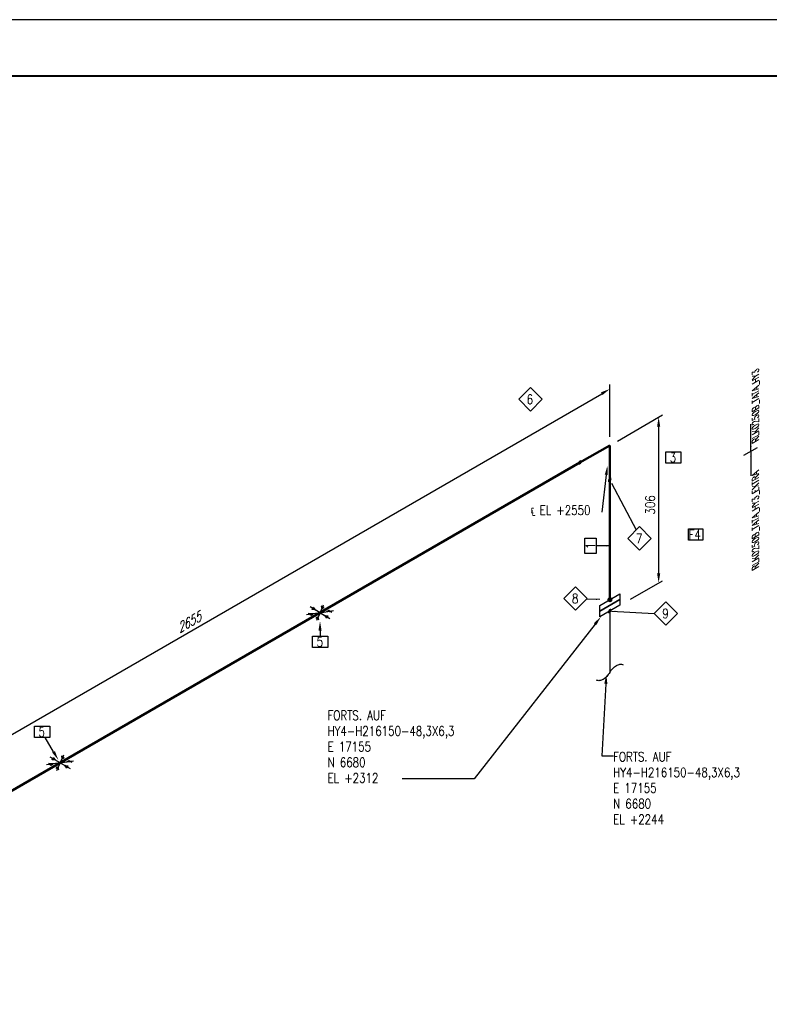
# Model space of a CAD drawing. Header units: millimetres. Extents: x 0 to 594, y 0 to 420.
# Tile 3 of 4: x 194 to 394, y 158 to 420. Entities that reach past the tile are written whole.
import ezdxf
from ezdxf import colors
from ezdxf.entities.mleader import LeaderData, LeaderLine
from ezdxf.enums import TextEntityAlignment as Align
from ezdxf.math import Vec2, Vec3

# ---------------------------------------------------------------- set-up
doc = ezdxf.new("R2010")
doc.units = ezdxf.units.MM
doc.header["$LTSCALE"] = 0.25
doc.linetypes.add('DASHED2', pattern=[9.525, 6.35, -3.175])
for name, color, linetype in [('Armatur', 4, 'Continuous'), ('Bemaßung', 1, 'Continuous'), ('Beschriftung', 7, 'Continuous'), ('Fortsetzung', 7, 'DASHED2'), ('Title Block', 5, 'Continuous'), ('Verschweißen', 1, 'Continuous')]:
    doc.layers.add(name, color=color, linetype=linetype)
doc.layers.add('Rohr mit kleinem Durchgang', color=30, linetype='Continuous', lineweight=50)
doc.styles.add('AdskIsoAnnotation', font='romans.shx', dxfattribs={"width": 0.8, "height": 1})
doc.styles.add('AdskIsoAnnotation-30', font='romans.shx', dxfattribs={"width": 0.8, "height": 1})
doc.styles.add('AdskIsoMetric', font='romans.shx', dxfattribs={"width": 0.8, "height": 2.5})
doc.styles.add('AdskIsoMetric-30', font='romans.shx', dxfattribs={"width": 0.8, "height": 2.5})
doc.styles.add('AdskIsoMetric30', font='romans.shx', dxfattribs={"width": 0.8, "oblique": 30, "height": 2.5})
doc.styles.get("Standard").update_dxf_attribs({"font": 'arial.ttf'})
doc.dimstyles.new('AdskIso', dxfattribs={"dimtxt": 1, "dimasz": 1, "dimexe": 0.06, "dimexo": 0.66666, "dimgap": 1, "dimtad": 1, "dimdec": 0, "dimrnd": 1, "dimzin": 0, "dimdsep": 46, "dimtxsty": 'AdskIsoAnnotation', "dimcen": 0, "dimadec": 0, "dimazin": 0, "dimtfac": 1, "dimtdec": 0, "dimtmove": 1, "dimatfit": 3, "dimfxl": 0.33333, "dimtfill": 1, "dimfrac": 2, "dimtolj": 1, "dimtzin": 0, "dimarcsym": 0})
doc.dimstyles.new('AdskIsoMetric', dxfattribs={"dimtxt": 2.5, "dimasz": 2.5, "dimexe": 1, "dimexo": 2, "dimgap": 0.8, "dimtad": 1, "dimdec": 0, "dimrnd": 1, "dimzin": 0, "dimdsep": 46, "dimtxsty": 'AdskIsoMetric', "dimcen": 0, "dimclrt": 7, "dimadec": 0, "dimazin": 0, "dimtfac": 1, "dimtdec": 0, "dimtmove": 1, "dimatfit": 3, "dimfxl": 1, "dimtfill": 1, "dimfrac": 2, "dimtolj": 1, "dimtzin": 0, "dimarcsym": 0})

# ---------------------------------------------------------------- blocks, each defined once
blk = doc.blocks.new('Title Block')
blk.add_lwpolyline([(0, 0), (594, 0), (594, 420), (0, 420)], close=True)
at = {"const_width": 0.5}
blk.add_lwpolyline([(15, 15), (579, 15), (579, 405), (15, 405)], close=True, dxfattribs=at)
at = {"color": 7}
for tag, p in [('Dienst', (358, 70)), ('NominalSpec', (358, 62)), ('InsulationSpec', (358, 25)), ('InsulationThickness', (358, 17))]:
    blk.add_attdef(tag, p, '', height=3, dxfattribs=at)
for tag, height, p in [('Project_Name', 4.5, (490, 66)), ('Project_Description', 4.5, (490, 53)), ('DWG-NAME', 3, (491, 40)), ('LineNumber', 3, (456, 29)), ('Einheit', 3, (538, 28)), ('Datum', 3, (252, 25)), ('Project_Number', 3, (457, 18)), ('PL', 3, (534, 17)), ('OL', 3, (551, 17)), ('REV.', 3, (570, 17))]:
    blk.add_attdef(tag, text='', height=height, dxfattribs=at).set_placement(p, align=Align.CENTER)
blk = doc.blocks.new('SplitMark-1-IsoRight')
at = {"color": 0, "linetype": 'ByBlock', "lineweight": -2, "extrusion": (0.707107, 0.408248, -0.57735)}
for p, q in [((0, 0), (-0.707, 0.408)), ((-0.707, 0.204), (-0.707, 0.204))]:
    blk.add_line(p, q, dxfattribs=at)
at = {"linetype": 'ByBlock', "extrusion": (0, 0, -1)}
for centre, start_param, end_param in [((-0.614, 0.457), 4.736813, 6.258761), ((-0.8, 0.36), 1.59557, 3.116819)]:
    blk.add_ellipse(centre, major_axis=(-0.091, 0.157), ratio=0.57735, start_param=start_param, end_param=end_param, dxfattribs=at)
blk = doc.blocks.new('Flansch-2-IsoRight')
at = {"color": 0, "linetype": 'ByBlock', "lineweight": -2}
blk.add_wipeout([(0.044, -0.23), (-0.044, -0.179), (-0.044, 0.23), (0.044, 0.179)], dxfattribs=at)
at = {"color": 0, "linetype": 'ByBlock', "lineweight": -2, "extrusion": (-0.707107, -0.408248, 0.57735)}
for p, q in [((-0.044, -0.179), (-0.044, 0.23)), ((-0.044, 0.23), (0.044, 0.179)), ((0.044, 0.179), (0.044, -0.23)), ((0.044, -0.23), (-0.044, -0.179))]:
    blk.add_line(p, q, dxfattribs=at)
at = {"color": 0, "linetype": 'ByBlock', "lineweight": -2}
blk.add_wipeout([(0.044, -0.23), (-0.044, -0.179), (-0.044, 0.23), (0.044, 0.179)], dxfattribs=at)
at = {"color": 0, "linetype": 'ByBlock', "lineweight": -2, "extrusion": (-0.707107, -0.408248, 0.57735)}
for p, q in [((-0.044, -0.179), (-0.044, 0.23)), ((-0.044, 0.23), (0.044, 0.179)), ((0.044, 0.179), (0.044, -0.23)), ((0.044, -0.23), (-0.044, -0.179))]:
    blk.add_line(p, q, dxfattribs=at)
blk = doc.blocks.new('Halterung - Anker-2-IsoRight')
h = blk.add_hatch(color=256)
h.paths.add_polyline_path([(0, -0.153), (0.022, -0.151), (0, -0.102)], flags=0)
h.paths.add_polyline_path([(0, -0.102), (-0.022, -0.155), (0, -0.153)], flags=0)
h.paths.add_polyline_path([(-0.115, -0.01), (-0.115, -0.04), (-0.077, -0.007)], flags=0)
h.paths.add_polyline_path([(-0.115, -0.01), (-0.077, -0.007), (-0.115, 0.019)], flags=0)
h.paths.add_polyline_path([(-0.115, 0.143), (-0.115, 0.113), (-0.077, 0.095)], flags=0)
h.paths.add_polyline_path([(0, 0.099), (0, 0.15), (-0.022, 0.148)], flags=0)
h.paths.add_polyline_path([(0.077, 0.007), (0.115, 0.01), (0.115, 0.04)], flags=0)
h.paths.add_polyline_path([(0.115, -0.143), (0.115, -0.113), (0.077, -0.095)], flags=0)
h.paths.add_polyline_path([(0.115, -0.173), (0.115, -0.143), (0.077, -0.095)], flags=0)
h.paths.add_polyline_path([(0.077, 0.007), (0.115, -0.019), (0.115, 0.01)], flags=0)
h.paths.add_polyline_path([(0, 0.15), (0, 0.099), (0.022, 0.152)], flags=0)
h.paths.add_polyline_path([(-0.115, 0.143), (-0.077, 0.095), (-0.115, 0.173)], flags=0)
at = {"color": 0, "linetype": 'ByBlock', "lineweight": -2, "extrusion": (-0.707107, -0.408248, 0.57735)}
for q in [(-0.153, 0.19), (0, 0.204), (-0.153, -0.014), (0.153, 0.014), (0, -0.204), (0.153, -0.19)]:
    blk.add_line((0, 0), q, dxfattribs=at)
at = {"color": 0, "linetype": 'ByBlock', "lineweight": -2, "ltscale": 0.0625, "extrusion": (-0.707107, -0.408248, 0.57735)}
for p, q in [((-0.115, 0.113), (-0.115, 0.173)), ((-0.115, 0.173), (-0.077, 0.095)), ((-0.115, 0.143), (-0.077, 0.095)), ((-0.077, 0.095), (-0.115, 0.113)), ((-0.077, -0.007), (-0.115, 0.019)), ((-0.115, 0.019), (-0.115, -0.04)), ((-0.022, 0.148), (0.022, 0.152)), ((0, 0.099), (-0.022, 0.148)), ((0.022, 0.152), (0, 0.099)), ((0, 0.15), (0, 0.099)), ((0.115, 0.04), (0.077, 0.007)), ((0.115, 0.01), (0.077, 0.007)), ((0.077, 0.007), (0.115, -0.019)), ((0.115, -0.019), (0.115, 0.04)), ((-0.115, -0.01), (-0.077, -0.007)), ((-0.115, -0.04), (-0.077, -0.007)), ((-0.022, -0.155), (0, -0.102)), ((0.022, -0.151), (-0.022, -0.155)), ((0, -0.153), (0, -0.102)), ((0, -0.102), (0.022, -0.151)), ((0.115, -0.143), (0.077, -0.095)), ((0.115, -0.113), (0.077, -0.095)), ((0.077, -0.095), (0.115, -0.173)), ((0.115, -0.173), (0.115, -0.113))]:
    blk.add_line(p, q, dxfattribs=at)
blk = doc.blocks.new('*D29')
at = {"layer": 'Bemaßung', "color": 0, "lineweight": -2, "transparency": 16777216}
for p, q in [((353.12, 307.9), (365.11, 314.83)), ((364.11, 311.75), (364.11, 272.67)), ((356.65, 265.86), (365.11, 270.74))]:
    blk.add_line(p, q, dxfattribs=at)
at = {"layer": 'Bemaßung', "color": 0, "transparency": 16777216}
for points in [[(363.69, 311.75), (364.52, 311.75), (364.11, 314.25)], [(363.69, 272.67), (364.52, 272.67), (364.11, 270.17)]]:
    blk.add_solid(points, dxfattribs=at)
at = {"layer": 'Defpoints', "color": 0, "transparency": 16777216}
for p in [(351.12, 306.75), (364.11, 270.17), (354.65, 264.71)]:
    blk.add_point(p, dxfattribs=at)
at = {"layer": 'Bemaßung', "color": 7, "transparency": 16777216, "insert": (361.87, 290.91), "char_height": 2.5, "attachment_point": 5, "rotation": 90, "style": 'AdskIsoMetric-30', "bg_fill": 3, "box_fill_scale": 1.1, "bg_fill_color": 256, "bg_fill_true_color": 13158600, "bg_fill_transparency": 0}
blk.add_mtext('\\A1;306', dxfattribs=at)
blk = doc.blocks.new('*D30')
at = {"layer": 'Bemaßung', "color": 0, "lineweight": -2, "transparency": 16777216}
for p, q in [((351.12, 309.06), (351.12, 322.9)), ((129.85, 194), (348.95, 320.5)), ((127.68, 180.06), (127.68, 193.91))]:
    blk.add_line(p, q, dxfattribs=at)
at = {"layer": 'Bemaßung', "color": 0, "transparency": 16777216}
for points in [[(348.74, 320.86), (349.16, 320.14), (351.12, 321.75)], [(129.64, 194.36), (130.06, 193.64), (127.68, 192.75)]]:
    blk.add_solid(points, dxfattribs=at)
at = {"layer": 'Defpoints', "color": 0, "transparency": 16777216}
for p in [(351.12, 321.75), (351.12, 306.75), (127.68, 177.75)]:
    blk.add_point(p, dxfattribs=at)
at = {"layer": 'Bemaßung', "color": 7, "transparency": 16777216, "insert": (238.96, 259.58), "char_height": 2.5, "attachment_point": 5, "rotation": 30, "style": 'AdskIsoMetric30', "bg_fill": 3, "box_fill_scale": 1.1, "bg_fill_color": 256, "bg_fill_true_color": 13158600, "bg_fill_transparency": 0}
blk.add_mtext('\\A1;2655', dxfattribs=at)
blk = doc.blocks.new('Bogen-2-Iso2DSkew90')
at = {"color": 0, "linetype": 'ByBlock', "lineweight": -2, "extrusion": (-0.707107, 0.408248, -0.57735)}
for p, q in [((-7.95, -4.59), (0, 0)), ((0, 0), (0, -9.19)), ((0, 0), (0, 0))]:
    blk.add_line(p, q, dxfattribs=at)
blk = doc.blocks.new('Weld-1-IsoLeft')
blk.add_hatch(color=256).paths.add_polyline_path([(-0.029, 0.019), (-0.034, 0.016), (-0.038, 0.012), (-0.041, 0.007), (-0.042, 0.003), (-0.042, -0.002), (-0.041, -0.006), (-0.038, -0.011), (-0.034, -0.014), (-0.029, -0.018), (-0.023, -0.021), (-0.016, -0.023), (-0.009, -0.025), (-0.001, -0.025), (0.007, -0.025), (0.014, -0.025), (0.022, -0.023), (0.029, -0.021), (0.035, -0.018), (0.04, -0.014), (0.044, -0.011), (0.046, -0.006), (0.048, -0.002), (0.048, 0.003), (0.046, 0.007), (0.044, 0.012), (0.04, 0.016), (0.035, 0.019), (0.029, 0.022), (0.022, 0.024), (0.014, 0.026), (0.007, 0.027), (-0.001, 0.027), (-0.009, 0.026), (-0.016, 0.024), (-0.023, 0.022)], is_closed=False, flags=0)
blk = doc.blocks.new('Weld-2-IsoRight')
blk.add_hatch(color=256).paths.add_polyline_path([(-0.031, 0.02), (-0.031, 0.013), (-0.029, 0.006), (-0.027, -0.001), (-0.024, -0.008), (-0.02, -0.015), (-0.015, -0.021), (-0.01, -0.027), (-0.005, -0.032), (0.001, -0.035), (0.006, -0.038), (0.012, -0.039), (0.017, -0.04), (0.021, -0.039), (0.025, -0.036), (0.029, -0.033), (0.031, -0.028), (0.032, -0.023), (0.033, -0.017), (0.032, -0.01), (0.031, -0.003), (0.029, 0.004), (0.025, 0.011), (0.021, 0.018), (0.017, 0.024), (0.012, 0.03), (0.006, 0.035), (0.001, 0.039), (-0.005, 0.041), (-0.01, 0.043), (-0.015, 0.043), (-0.02, 0.042), (-0.024, 0.04), (-0.027, 0.036), (-0.029, 0.032), (-0.031, 0.026)], is_closed=False, flags=0)
blk = doc.blocks.new('Thread-2-IsoRight')
at = {"linetype": 'ByBlock', "lineweight": -2, "extrusion": (-0.707107, -0.408248, 0.57735)}
blk.add_line((0, -0.102), (0, 0.102), dxfattribs=at)
blk = doc.blocks.new('Buttweld')
at = {"lineweight": -2}
blk.add_hatch(color=0, dxfattribs=at).paths.add_polyline_path([(0.044, -0.003), (0.043, 0.005), (0.041, 0.013), (0.038, 0.02), (0.033, 0.026), (0.028, 0.032), (0.021, 0.037), (0.014, 0.04), (0.007, 0.042), (-0.001, 0.043), (-0.009, 0.042), (-0.017, 0.04), (-0.024, 0.037), (-0.03, 0.032), (-0.036, 0.026), (-0.04, 0.02), (-0.044, 0.013), (-0.046, 0.005), (-0.047, -0.003), (-0.046, -0.01), (-0.044, -0.018), (-0.04, -0.025), (-0.036, -0.032), (-0.03, -0.037), (-0.024, -0.042), (-0.017, -0.045), (-0.009, -0.047), (-0.001, -0.048), (0.007, -0.047), (0.014, -0.045), (0.021, -0.042), (0.028, -0.037), (0.033, -0.032), (0.038, -0.025), (0.041, -0.018), (0.043, -0.01)], is_closed=False, flags=0)
blk = doc.blocks.new('AnnoRect')
at = {"color": 0, "linetype": 'ByBlock', "lineweight": -2}
blk.add_wipeout([(-0.81, -0.6), (-0.81, 0.6), (0.81, 0.6), (0.81, -0.6)], dxfattribs=at)
blk.add_lwpolyline([(-0.81, -0.6), (-0.81, 0.6), (0.81, 0.6), (0.81, -0.6)], close=True, dxfattribs=at)
at = {"color": 0, "linetype": 'ByBlock', "lineweight": -2, "style": 'AdskIsoAnnotation', "width": 0.8}
blk.add_attdef('XX', text='', height=1, dxfattribs=at).set_placement((0, 0), align=Align.MIDDLE_CENTER)
blk = doc.blocks.new('AnnoDiamond')
at = {"color": 0, "linetype": 'ByBlock', "lineweight": -2}
blk.add_lwpolyline([(0, -1.25), (1.25, 0), (0, 1.25), (-1.25, 0)], close=True, dxfattribs=at)
at = {"color": 0, "linetype": 'ByBlock', "lineweight": -2, "style": 'AdskIsoAnnotation', "width": 0.8}
blk.add_attdef('XX', text='', height=1, dxfattribs=at).set_placement((0, 0), align=Align.MIDDLE_CENTER)
blk = doc.blocks.new('AnnoSpecBreaker-1-Iso2DSkew0')
for points in [[(1.82, 1.05), (2.03, 2.52), (1.82, 2.4), (1.63, 2.29)], [(1.82, 1.06), (2.03, -0.18), (1.82, -0.29), (1.63, -0.4)]]:
    blk.add_hatch(color=256).paths.add_polyline_path(points, flags=0)
at = {"linetype": 'ByBlock', "lineweight": -2, "extrusion": (0.707107, -0.408248, 0.57735)}
blk.add_line((0, 0), (3.63, 2.09), dxfattribs=at)
at = {"linetype": 'ByBlock', "lineweight": -2, "style": 'AdskIsoAnnotation-30', "oblique": 330, "width": 0.8}
blk.add_attdef('RIGHT', text='', height=1.77, rotation=90, dxfattribs=at).set_placement((2.2, 3.96), align=Align.TOP_LEFT)
blk.add_attdef('LEFT', text='', height=1.77, rotation=90, dxfattribs=at).set_placement((2.17, 0.67), align=Align.TOP_RIGHT)
at = {"linetype": 'ByBlock', "lineweight": -2, "has_arrowhead": 0}
for points in [[(1.83, 1.07), (1.83, 8.28)], [(1.83, 1.07), (1.83, -5.46)]]:
    blk.add_leader(points, dimstyle='AdskIso', override={"dimasz": 0.544326, "dimgap": 1, "dimtad": 0}, dxfattribs=at)

msp = doc.modelspace()

# ---------------------------------------------------------------- block references
at = {"xscale": 15, "yscale": 15, "zscale": 15, "rotation": 239.999999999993}
for p in [(273.988, 262.219), (204.814, 222.281)]:
    msp.add_blockref('Halterung - Anker-2-IsoRight', p, dxfattribs=at)
at = {"layer": 'Beschriftung'}
ref = msp.add_blockref('AnnoSpecBreaker-1-Iso2DSkew0', (386.822, 304.108), dxfattribs=at)
ref.add_attrib('LEFT_001', 'RLK0250B_TATA_HY3_EXTRA', (390.763, 274.276), dxfattribs={"layer": '0', "linetype": 'ByBlock', "lineweight": -2, "height": 1.76777, "rotation": 90, "style": 'AdskIsoAnnotation-30', "oblique": 330, "width": 0.8})
ref.add_attrib('RIGHT_001', 'RLK0250B_TATA_HY3', (390.789, 308.064), dxfattribs={"layer": '0', "linetype": 'ByBlock', "lineweight": -2, "height": 1.76777, "rotation": 90, "style": 'AdskIsoAnnotation-30', "oblique": 330, "width": 0.8})
at = {"layer": 'Fortsetzung', "xscale": 20, "yscale": 20, "zscale": 20, "rotation": 120}
msp.add_blockref('SplitMark-1-IsoRight', (351.117, 262.666), dxfattribs=at)
at = {"layer": 'Title Block'}
msp.add_blockref('Title Block', (0, 0), dxfattribs=at)

# ---------------------------------------------------------------- leaders
at = {"layer": 'Beschriftung'}
ml = msp.add_multileader_mtext('Standard', dxfattribs=at)
ml.set_content('')
ml.set_leader_properties()
ml.build(insert=Vec2(0, 0))
ml.multileader.update_dxf_attribs({"dogleg_length": 0, "arrow_head_size": 2.5})
ctx = ml.context
ctx.base_point, ctx.arrow_head_size = Vec3(349, 289), 2.5
notes = []
notes.append((ctx, [(0, (1, 1, 0), (349, 289), (-1, 0), 0, [(0, [(350.477, 301.378)], 0, [])])]))
ctx.mtext, ml.multileader.dxf.content_type = None, 0
ml = msp.add_multileader_mtext('Standard', dxfattribs=at)
ml.set_content('')
ml.set_leader_properties()
ml.build(insert=Vec2(0, 0))
ml.multileader.update_dxf_attribs({"dogleg_length": 0, "arrow_head_size": 0})
ctx = ml.context
ctx.base_point, ctx.arrow_head_size = Vec3(358.167, 284.292), 0
notes.append((ctx, [(0, (1, 1, 0), (358.167, 284.292), (-1, 0), 0, [(0, [(351.559, 296.732)], 0, [])])]))
ctx.mtext, ml.multileader.dxf.content_type = None, 0
ml = msp.add_multileader_mtext('Standard', dxfattribs=at)
ml.set_content('')
ml.set_leader_properties()
ml.build(insert=Vec2(0, 0))
ml.multileader.update_dxf_attribs({"dogleg_length": 0, "arrow_head_size": 0})
ctx = ml.context
ctx.base_point, ctx.arrow_head_size = Vec3(347.5, 280), 0
notes.append((ctx, [(0, (1, 1, 0), (347.5, 280), (-1, 0), 0, [(0, [(351.117, 280)], 0, [])])]))
ctx.mtext, ml.multileader.dxf.content_type = None, 0
ml = msp.add_multileader_mtext('Standard', dxfattribs=at)
ml.set_content('')
ml.set_leader_properties()
ml.build(insert=Vec2(0, 0))
ml.multileader.update_dxf_attribs({"dogleg_length": 0, "arrow_head_size": 2.5})
ctx = ml.context
ctx.base_point, ctx.arrow_head_size = Vec3(274, 256), 2.5
notes.append((ctx, [(0, (1, 1, 0), (274, 256), (-1, 0), 0, [(0, [(273.992, 259.984)], 0, [])])]))
ctx.mtext, ml.multileader.dxf.content_type = None, 0
ml = msp.add_multileader_mtext('Standard', dxfattribs=at)
ml.set_content('')
ml.set_leader_properties()
ml.build(insert=Vec2(0, 0))
ml.multileader.update_dxf_attribs({"dogleg_length": 0, "arrow_head_size": 2.5})
ctx = ml.context
ctx.base_point, ctx.arrow_head_size = Vec3(200.833, 229), 2.5
notes.append((ctx, [(0, (1, 1, 0), (200.833, 229), (-1, 0), 0, [(0, [(204.355, 223.055)], 0, [])])]))
ctx.mtext, ml.multileader.dxf.content_type = None, 0
for ctx, leaders in notes:
    for number, flags, end, landing, length, lines in leaders:
        leader = LeaderData()
        leader.index, (leader.has_last_leader_line, leader.has_dogleg_vector, leader.attachment_direction) = number, flags
        leader.last_leader_point, leader.dogleg_vector, leader.dogleg_length = Vec3(end), Vec3(landing), length
        for number, points, colour, breaks in lines:
            line = LeaderLine()
            line.index, line.vertices, line.color, line.breaks = number, Vec3.list(points), colors.encode_raw_color(colour), breaks
            leader.lines.append(line)
        ctx.leaders.append(leader)

# ---------------------------------------------------------------- next in the draw order: block references
ref = msp.add_blockref('AnnoRect', (374, 283), dxfattribs=dict(at, xscale=2.352941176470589, yscale=2.5, zscale=2.5))
ref.add_attrib('XX_001', 'F4', (372.095, 281.75), dxfattribs={"layer": '0', "color": 0, "linetype": 'ByBlock', "lineweight": -2, "height": 2.5, "style": 'AdskIsoAnnotation', "width": 0.8})
at = {"layer": 'Fortsetzung', "xscale": 15, "yscale": 15, "zscale": 15, "rotation": 119.999999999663}
msp.add_blockref('Flansch-2-IsoRight', (351.117, 263.431), dxfattribs=at)

# ---------------------------------------------------------------- next in the draw order: block references
at = {"layer": 'Armatur', "xscale": 15, "yscale": 15, "zscale": 15, "rotation": 119.9999999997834}
msp.add_blockref('Flansch-2-IsoRight', (351.117, 264.962), dxfattribs=at)

# ---------------------------------------------------------------- next in the draw order: dimensions: what is measured, and where the dimension line sits
at = {"layer": 'Bemaßung'}
dim = msp.add_linear_dim(base=(364.108, 270.166), p1=(351.117, 306.749), p2=(354.653, 264.707), angle=270, text='306', dimstyle='AdskIsoMetric', override={"dimtad": 0, "dimlfac": 7.278341, "dimtxsty": 'AdskIsoMetric-30', "dimse1": 0, "dimse2": 0, "dimsd1": 0, "dimsd2": 0, "dimtmove": 1}, dxfattribs=at)
dim.commit()
dim.dimension.update_dxf_attribs({"geometry": '*D29', "text_midpoint": (361.868, 290.914), "dimtype": 160})

# ---------------------------------------------------------------- next in the draw order: leaders
at = {"layer": 'Beschriftung'}
ml = msp.add_multileader_mtext('Standard', dxfattribs=at)
ml.set_content('')
ml.set_leader_properties()
ml.build(insert=Vec2(0, 0))
ml.multileader.update_dxf_attribs({"dogleg_length": 0, "arrow_head_size": 0})
ctx = ml.context
ctx.base_point, ctx.arrow_head_size = Vec3(344.951, 265.826), 0
notes = []
notes.append((ctx, [(0, (1, 1, 0), (344.951, 265.826), (-1, 0), 0, [(0, [(348.466, 265.77)], 0, [])])]))
ctx.mtext, ml.multileader.dxf.content_type = None, 0
ml = msp.add_multileader_mtext('Standard', dxfattribs=at)
ml.set_content('')
ml.set_leader_properties()
ml.build(insert=Vec2(0, 0))
ml.multileader.update_dxf_attribs({"dogleg_length": 0, "arrow_head_size": 0})
ctx = ml.context
ctx.base_point, ctx.arrow_head_size = Vec3(362.875, 262), 0
notes.append((ctx, [(0, (1, 1, 0), (362.875, 262), (-1, 0), 0, [(0, [(351.57, 262.64)], 0, [])])]))
ctx.mtext, ml.multileader.dxf.content_type = None, 0
for ctx, leaders in notes:
    for number, flags, end, landing, length, lines in leaders:
        leader = LeaderData()
        leader.index, (leader.has_last_leader_line, leader.has_dogleg_vector, leader.attachment_direction) = number, flags
        leader.last_leader_point, leader.dogleg_vector, leader.dogleg_length = Vec3(end), Vec3(landing), length
        for number, points, colour, breaks in lines:
            line = LeaderLine()
            line.index, line.vertices, line.color, line.breaks = number, Vec3.list(points), colors.encode_raw_color(colour), breaks
            leader.lines.append(line)
        ctx.leaders.append(leader)

# ---------------------------------------------------------------- next in the draw order: block references
ref = msp.add_blockref('AnnoRect', (368.024, 303.5), dxfattribs=dict(at, xscale=2.5, yscale=2.5, zscale=2.5))
ref.add_attrib('XX_001', '3', (367.071, 302.25), dxfattribs={"layer": '0', "color": 0, "linetype": 'ByBlock', "lineweight": -2, "height": 2.5, "style": 'AdskIsoAnnotation', "width": 0.8})
ref = msp.add_blockref('AnnoDiamond', (359, 282), dxfattribs=dict(at, xscale=2.5, yscale=2.5, zscale=2.5))
ref.add_attrib('XX_001', '7', (358.048, 280.75), dxfattribs={"layer": '0', "color": 0, "linetype": 'ByBlock', "lineweight": -2, "height": 2.5, "style": 'AdskIsoAnnotation', "width": 0.8})
ref = msp.add_blockref('AnnoDiamond', (366, 262), dxfattribs=dict(at, xscale=2.5, yscale=2.5, zscale=2.5))
ref.add_attrib('XX_001', '9', (365.095, 260.75), dxfattribs={"layer": '0', "color": 0, "linetype": 'ByBlock', "lineweight": -2, "height": 2.5, "style": 'AdskIsoAnnotation', "width": 0.8})

# ---------------------------------------------------------------- next in the draw order: dimensions: what is measured, and where the dimension line sits
at = {"layer": 'Bemaßung'}
dim = msp.add_linear_dim(base=(351.117, 321.749), p1=(127.684, 177.751), p2=(351.117, 306.749), angle=30, text='2655', dimstyle='AdskIsoMetric', override={"dimtad": 0, "dimlfac": 10.290778, "dimtxsty": 'AdskIsoMetric30', "dimse1": 0, "dimse2": 0, "dimsd1": 0, "dimsd2": 0, "dimtmove": 1}, dxfattribs=at)
dim.commit()
dim.dimension.update_dxf_attribs({"geometry": '*D30', "text_midpoint": (238.961, 259.582), "dimtype": 160})

# ---------------------------------------------------------------- next in the draw order: linework, layer by layer
at = {"layer": 'Rohr mit kleinem Durchgang'}
for points in [[(135.639, 182.343), (343.162, 302.157)], [(351.117, 297.564), (351.117, 265.728)]]:
    msp.add_lwpolyline(points, dxfattribs=at)

# ---------------------------------------------------------------- next in the draw order: block references
at = {"layer": 'Beschriftung'}
ref = msp.add_blockref('AnnoDiamond', (330, 319), dxfattribs=dict(at, xscale=2.5, yscale=2.5, zscale=2.5))
ref.add_attrib('XX_001', '6', (329, 317.75), dxfattribs={"layer": '0', "color": 0, "linetype": 'ByBlock', "lineweight": -2, "height": 2.5, "style": 'AdskIsoAnnotation', "width": 0.8})
ref = msp.add_blockref('AnnoRect', (346, 280), dxfattribs=dict(at, xscale=2.5, yscale=2.5, zscale=2.5, rotation=89.9999999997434))
ref.add_attrib('XX_001', '1', (347.25, 279.19), dxfattribs={"layer": '0', "color": 0, "linetype": 'ByBlock', "lineweight": -2, "height": 2.5, "rotation": 90, "style": 'AdskIsoAnnotation', "width": 0.8})
ref = msp.add_blockref('AnnoDiamond', (342, 266), dxfattribs=dict(at, xscale=2.5, yscale=2.5, zscale=2.5))
ref.add_attrib('XX_001', '8', (341.048, 264.75), dxfattribs={"layer": '0', "color": 0, "linetype": 'ByBlock', "lineweight": -2, "height": 2.5, "style": 'AdskIsoAnnotation', "width": 0.8})
at = {"layer": 'Rohr mit kleinem Durchgang'}
msp.add_blockref('Bogen-2-Iso2DSkew90', (351.117, 306.749), dxfattribs=at)
at = {"layer": 'Verschweißen', "xscale": 15, "yscale": 15, "zscale": 15}
for name, p, rotation in [('Weld-1-IsoLeft', (343.162, 302.157), 59.99999999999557), ('Weld-2-IsoRight', (351.117, 297.564), 119.999999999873), ('Thread-2-IsoRight', (351.117, 264.197), 119.9999999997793), ('Buttweld', (351.117, 265.728), 89.9999999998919), ('Weld-2-IsoRight', (351.117, 262.666), 119.999999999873)]:
    msp.add_blockref(name, p, dxfattribs=dict(at, rotation=rotation))

# ---------------------------------------------------------------- next in the draw order: texts
at = {"layer": 'Beschriftung', "insert": (352, 206), "char_height": 2.5, "attachment_point": 7, "style": 'AdskIsoAnnotation', "bg_fill": 3, "box_fill_scale": 1, "bg_fill_color": 256, "bg_fill_true_color": 13158600, "bg_fill_transparency": 0}
msp.add_mtext('{\\Q0;FORTS. AUF^M^JHY4-H216150-48,3X6,3^M^JE 17155^M^JN 6680^M^JEL +2244}', dxfattribs=at)

# ---------------------------------------------------------------- next in the draw order: block references
at = {"layer": 'Beschriftung'}
ref = msp.add_blockref('AnnoRect', (274.024, 254.5), dxfattribs=dict(at, xscale=2.5, yscale=2.5, zscale=2.5))
ref.add_attrib('XX_001', '5', (273.071, 253.25), dxfattribs={"layer": '0', "color": 0, "linetype": 'ByBlock', "lineweight": -2, "height": 2.5, "style": 'AdskIsoAnnotation', "width": 0.8})
ref = msp.add_blockref('AnnoRect', (200.024, 230.5), dxfattribs=dict(at, xscale=2.5, yscale=2.5, zscale=2.5))
ref.add_attrib('XX_001', '5', (199.071, 229.25), dxfattribs={"layer": '0', "color": 0, "linetype": 'ByBlock', "lineweight": -2, "height": 2.5, "style": 'AdskIsoAnnotation', "width": 0.8})

# ---------------------------------------------------------------- next in the draw order: texts
at = {"layer": 'Beschriftung', "char_height": 2.5, "attachment_point": 7, "style": 'AdskIsoAnnotation', "bg_fill": 3, "box_fill_scale": 1, "bg_fill_color": 256, "bg_fill_true_color": 13158600, "bg_fill_transparency": 0}
for s, insert in [('{\\Q0;℄ EL +2550}', (330, 288)), ('{\\Q0;FORTS. AUF^M^JHY4-H216150-48,3X6,3^M^JE 17155^M^JN 6680^M^JEL +2312}', (276, 217))]:
    msp.add_mtext(s, dxfattribs=dict(at, insert=insert))

# ---------------------------------------------------------------- next in the draw order: leaders
at = {"layer": 'Beschriftung'}
ml = msp.add_multileader_mtext('Standard', dxfattribs=at)
ml.set_content('')
ml.set_leader_properties()
ml.build(insert=Vec2(0, 0))
ml.multileader.update_dxf_attribs({"dogleg_length": 3.062, "arrow_head_size": 2.5})
ctx = ml.context
ctx.base_point, ctx.arrow_head_size = Vec3(345.938, 224.167), 2.5
notes = []
notes.append((ctx, [(0, (1, 1, 0), (349, 224.167), (1, 0), 3.062, [(0, [(350.19, 245.8)], 0, [])])]))
ctx.mtext, ml.multileader.dxf.content_type = None, 0
for ctx, leaders in notes:
    for number, flags, end, landing, length, lines in leaders:
        leader = LeaderData()
        leader.index, (leader.has_last_leader_line, leader.has_dogleg_vector, leader.attachment_direction) = number, flags
        leader.last_leader_point, leader.dogleg_vector, leader.dogleg_length = Vec3(end), Vec3(landing), length
        for number, points, colour, breaks in lines:
            line = LeaderLine()
            line.index, line.vertices, line.color, line.breaks = number, Vec3.list(points), colors.encode_raw_color(colour), breaks
            leader.lines.append(line)
        ctx.leaders.append(leader)

# ---------------------------------------------------------------- next in the draw order: leaders
ml = msp.add_multileader_mtext('Standard', dxfattribs=at)
ml.set_content('')
ml.set_leader_properties()
ml.build(insert=Vec2(0, 0))
ml.multileader.update_dxf_attribs({"dogleg_length": 19.141, "arrow_head_size": 2.5})
ctx = ml.context
ctx.base_point, ctx.arrow_head_size = Vec3(295.859, 218), 2.5
notes = []
notes.append((ctx, [(0, (1, 1, 0), (315, 218), (-1, 0), 19.141, [(0, [(348.723, 261.135)], 0, [])])]))
ctx.mtext, ml.multileader.dxf.content_type = None, 0
for ctx, leaders in notes:
    for number, flags, end, landing, length, lines in leaders:
        leader = LeaderData()
        leader.index, (leader.has_last_leader_line, leader.has_dogleg_vector, leader.attachment_direction) = number, flags
        leader.last_leader_point, leader.dogleg_vector, leader.dogleg_length = Vec3(end), Vec3(landing), length
        for number, points, colour, breaks in lines:
            line = LeaderLine()
            line.index, line.vertices, line.color, line.breaks = number, Vec3.list(points), colors.encode_raw_color(colour), breaks
            leader.lines.append(line)
        ctx.leaders.append(leader)

doc.saveas('drawing.dxf')
